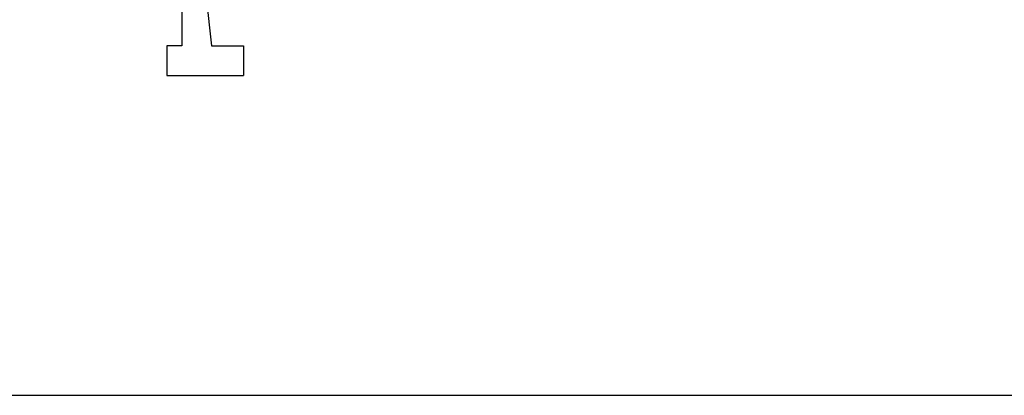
# Model space of a CAD drawing. Header units: feet. Extents: x -7746059455 to -3872629402, y -13315170765 to -6657188523.
# Tile 44 of 52: x -3872719007 to -3872710421, y -6657284339 to -6657281058. Entities that reach past the tile are written whole.
import ezdxf

# ---------------------------------------------------------------- set-up
doc = ezdxf.new("R2010")
doc.units = ezdxf.units.FT
doc.header["$MEASUREMENT"] = 0
doc.layers.add('CHNGE', color=7, linetype='Continuous')
doc.layers.add('TEX', color=6, linetype='Continuous')

msp = doc.modelspace()

# ---------------------------------------------------------------- linework, layer by layer
at = {"layer": 'CHNGE', "color": 31}
for p, q in [((-3872717594.164756, -6657280509.785046), (-3872717594.164756, -6657281286.739613)), ((-3872717421.508185, -6657280509.785046), (-3872717335.1799, -6657281286.739613)), ((-3872717594.164756, -6657281286.739613), (-3872717723.657182, -6657281286.739613)), ((-3872717723.657182, -6657281286.739613), (-3872717723.657182, -6657281545.724466)), ((-3872717335.1799, -6657281286.739613), (-3872717054.612974, -6657281286.739613)), ((-3872717054.612974, -6657281286.739613), (-3872717054.612974, -6657281545.724466)), ((-3872717723.657182, -6657281545.724466), (-3872717054.612974, -6657281545.724466))]:
    msp.add_line(p, q, dxfattribs=at)
at = {"layer": 'TEX', "color": 7, "ltscale": 20}
msp.add_lwpolyline([(-3872725691.502815, -6657238133.923838), (-3872660141.502815, -6657238133.923838), (-3872660141.502815, -6657284338.615335), (-3872725691.502815, -6657284338.615335)], close=True, dxfattribs=at)

doc.saveas('drawing.dxf')
